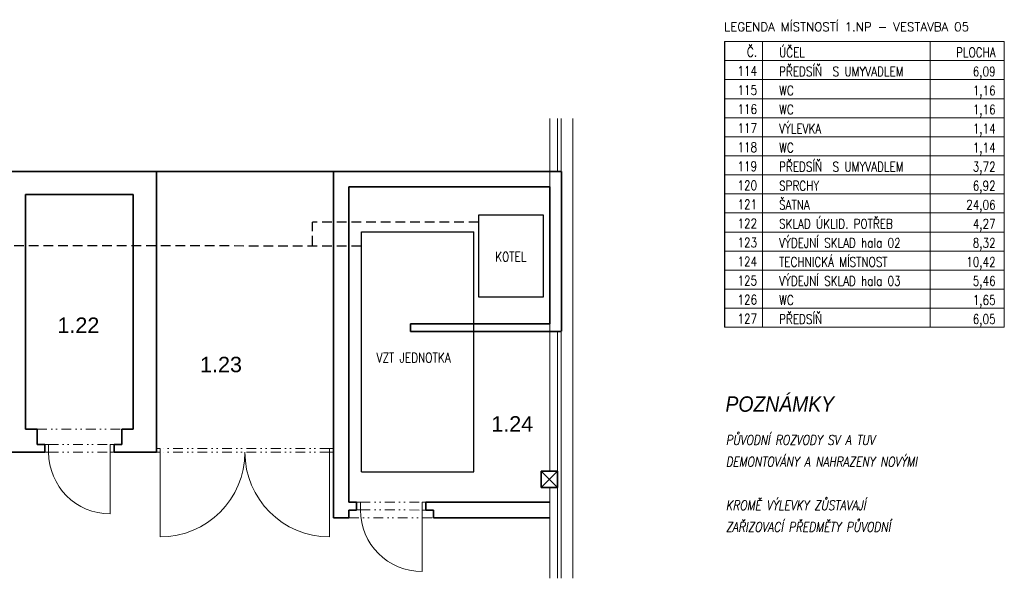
# Model space of a CAD drawing. Header units: millimetres. Extents: x -485339 to 286898, y -1189934 to 1602269.
# Tile 224 of 230: x -207074 to -194288, y 1531422 to 1538680. Entities that reach past the tile are written whole.
import ezdxf
from ezdxf.enums import TextEntityAlignment as Align

# ---------------------------------------------------------------- set-up
doc = ezdxf.new("R2010")
doc.units = ezdxf.units.MM
doc.header["$LTSCALE"] = 10
doc.linetypes.add('DĚLICÍ2', pattern=[15.875, 6.35, -3.175, 0, -3.175, 0, -3.175])
doc.linetypes.add('ČÁRKOVANÁ', pattern=[19.05, 12.7, -6.35])
doc.layers.add('KONDENZÁT', color=40, linetype='ČÁRKOVANÁ')
for name, color, linetype, lineweight in [('N_popis', 10, 'Continuous', 18), ('POPISY_L', 7, 'Continuous', 15), ('St__otvory_dveře', 40, 'Continuous', 18), ('St_lehký obvodový plášť', 152, 'Continuous', 18), ('St_plocha_místnosti', 250, 'Continuous', 18), ('St_popis', 250, 'Continuous', 18), ('St_sloupy_konstrukce haly', 5, 'Continuous', 35), ('St_sloupy_opláštění_půdorys', 25, 'Continuous', 35), ('St_čáry_nad', 250, 'DĚLICÍ2', 18), ('St_čáry_obrys', 5, 'Continuous', 35), ('St_čáry_plné', 250, 'Continuous', 18), ('ZTI-Popis1', 3, 'Continuous', 25)]:
    doc.layers.add(name, color=color, linetype=linetype, lineweight=lineweight)
doc.styles.add('Andy', font='arial.ttf')
doc.styles.add('ROMANS', font='romans.shx', dxfattribs={"width": 0.8})
doc.styles.add('SIMPLEX', font='simplex.shx', dxfattribs={"width": 0.8})
doc.styles.get("Standard").update_dxf_attribs({"font": 'simplex.shx', "width": 0.8})
doc.styles.add('SWIS', font='ariali.ttf')
doc.linetypes.add('ZIGZAG', pattern='A,0.00254,-5.08,[131,ltypeshp.shx,S=5.08,R=0,X=-5.08,Y=0],-10.16,[131,ltypeshp.shx,S=5.08,R=180,X=5.08,Y=0],-5.08', length=20.32254)

msp = doc.modelspace()

# ---------------------------------------------------------------- linework, layer by layer
for p, q in [((-201115.7, 1536139.2), (-201115.7, 1535079.2)), ((-200269.7, 1536139.2), (-201115.7, 1536139.2)), ((-200269.7, 1535079.2), (-200269.7, 1536139.2)), ((-202637.2, 1532806.8), (-202637.2, 1535922, -220)), ((-202637.2, 1535922, -220), (-201177.2, 1535922)), ((-201177.2, 1532806.8), (-201177.2, 1535922)), ((-201115.7, 1535079.2), (-200269.7, 1535079.2)), ((-202637.2, 1532806.8), (-201177.2, 1532806.8))]:
    msp.add_line(p, q)
at = {"layer": 'KONDENZÁT'}
for p, q in [((-201115.7, 1536049.1), (-203272.1, 1536049.1)), ((-203272.1, 1535743.4, -201.5), (-203272.1, 1536049.1)), ((-218006, 1535745.2, -0.3), (-202637.2, 1535743.3, -207.4))]:
    msp.add_line(p, q, dxfattribs=at)
at = {"layer": 'St__otvory_dveře', "color": 250, "ltscale": 2}
for points in [[(-206699.1, 1533060), (-206749.1, 1533060), (-206749.1, 1533160), (-206699.1, 1533160)], [(-205849.1, 1533059.2), (-205899.1, 1533059.2), (-205899.1, 1533159.2), (-205849.1, 1533159.2)], [(-205299.1, 1533059.2), (-205249.1, 1533059.2), (-205249.1, 1533109.2), (-205299.1, 1533109.2)], [(-203049.1, 1533059.2), (-202999.1, 1533059.2), (-202999.1, 1533109.2), (-203049.1, 1533109.2)], [(-202649.1, 1532310), (-202699.1, 1532310), (-202699.1, 1532410), (-202649.1, 1532410)], [(-201799.1, 1532309.2), (-201849.1, 1532309.2), (-201849.1, 1532409.2), (-201799.1, 1532409.2)]]:
    msp.add_lwpolyline(points, close=True, dxfattribs=at)
at = {"layer": 'St__otvory_dveře', "color": 250, "linetype": 'DĚLICÍ2', "ltscale": 2}
for points in [[(-206699.1, 1533160), (-205899.1, 1533159.2)], [(-203049.1, 1533109.2), (-205249.1, 1533109.2)], [(-206699.1, 1533060), (-205899.1, 1533059.2)], [(-203049.1, 1533059.2), (-205249.1, 1533059.2)], [(-202649.1, 1532410), (-201849.1, 1532409.2)], [(-202649.1, 1532310), (-201849.1, 1532309.2)]]:
    msp.add_lwpolyline(points, dxfattribs=at)
at = {"layer": 'St__otvory_dveře', "color": 250, "ltscale": 2}
for points in [[(-205899.1, 1533059.2), (-205899.1, 1532259.2)], [(-205249.1, 1533059.2), (-205249.1, 1531959.2)], [(-203049.1, 1533059.2), (-203049.1, 1531959.2)], [(-201849.1, 1532309.2), (-201849.1, 1531509.2)]]:
    msp.add_lwpolyline(points, dxfattribs=at)
for centre, radius, start, end in [((-205899.1, 1533059.2), 800, 180, 270), ((-205249.1, 1533059.2), 1100, 270, 0), ((-203049.1, 1533059.2), 1100, 180, 270), ((-201849.1, 1532309.2), 800, 180, 270)]:
    msp.add_arc(centre, radius, start, end, dxfattribs=at)
at = {"layer": 'St_lehký obvodový plášť', "color": 250, "ltscale": 2}
for points in [[(-200090.4, 1537397.4), (-200089.4, 1536709.2)], [(-200040.4, 1537397.4), (-200040.4, 1531421.7)], [(-200089.4, 1534629.2), (-200090.4, 1531421.7)]]:
    msp.add_lwpolyline(points, dxfattribs=at)
at = {"layer": 'St_popis', "lineweight": 25}
msp.add_line((-197922.4, 1538395.6), (-197922.4, 1534683.3), dxfattribs=at)
at = {"layer": 'St_popis'}
for p, q in [((-197922.4, 1538395.6), (-194287.6, 1538395.6)), ((-197922.4, 1538148.2), (-194287.6, 1538148.2)), ((-197922.4, 1537900.7), (-194287.6, 1537900.7)), ((-197922.4, 1537653.2), (-194287.6, 1537653.2)), ((-197922.4, 1537653.2), (-194287.6, 1537653.2)), ((-197922.4, 1537653.2), (-194287.6, 1537653.2)), ((-197922.4, 1537405.7), (-194287.6, 1537405.7)), ((-197922.4, 1537158.2), (-194287.6, 1537158.2)), ((-197922.4, 1537158.2), (-194287.6, 1537158.2)), ((-197922.4, 1537158.2), (-194287.6, 1537158.2)), ((-197922.4, 1536910.7), (-194287.6, 1536910.7)), ((-197922.4, 1536663.2), (-194287.6, 1536663.2)), ((-197922.4, 1536663.2), (-194287.6, 1536663.2)), ((-197922.4, 1536663.2), (-194287.6, 1536663.2)), ((-197922.4, 1536415.7), (-194287.6, 1536415.7)), ((-197922.4, 1536168.2), (-194287.6, 1536168.2)), ((-197922.4, 1536168.2), (-194287.6, 1536168.2)), ((-197922.4, 1536168.2), (-194287.6, 1536168.2)), ((-197922.4, 1535920.7), (-194287.6, 1535920.7)), ((-197922.4, 1535673.3), (-194287.6, 1535673.3)), ((-197922.4, 1535673.3), (-194287.6, 1535673.3)), ((-197922.4, 1535673.3), (-194287.6, 1535673.3)), ((-197922.4, 1535425.8), (-194287.6, 1535425.8)), ((-197922.4, 1535425.8), (-194287.6, 1535425.8)), ((-197922.4, 1535425.8), (-194287.6, 1535425.8)), ((-197922.4, 1535178.3), (-194287.6, 1535178.3)), ((-197922.4, 1535178.3), (-194287.6, 1535178.3)), ((-197922.4, 1535178.3), (-194287.6, 1535178.3)), ((-197922.4, 1534930.8), (-194287.6, 1534930.8)), ((-197922.4, 1534930.8), (-194287.6, 1534930.8)), ((-197922.4, 1534930.8), (-194287.6, 1534930.8)), ((-197922.4, 1534683.3), (-194287.6, 1534683.3)), ((-197922.4, 1534683.3), (-194287.6, 1534683.3)), ((-197922.4, 1534683.3), (-194287.6, 1534683.3))]:
    msp.add_line(p, q, dxfattribs=at)
at = {"layer": 'St_popis', "lineweight": 15}
for p, q in [((-197427.4, 1537653.2), (-197427.4, 1538395.6)), ((-195249.4, 1537653.2), (-195249.4, 1538395.6)), ((-194287.6, 1534683.3), (-194287.6, 1538395.6)), ((-197427.4, 1534683.3), (-197427.4, 1538148.2)), ((-195249.4, 1534683.3), (-195249.4, 1538148.2))]:
    msp.add_line(p, q, dxfattribs=at)
at = {"layer": 'St_sloupy_konstrukce haly', "color": 250, "linetype": 'ZIGZAG', "ltscale": 0.5}
msp.add_lwpolyline([(-202999.1, 1536709.2), (-205299.1, 1536709.2)], dxfattribs=at)
at = {"layer": 'St_sloupy_opláštění_půdorys', "color": 250, "ltscale": 2}
msp.add_lwpolyline([(-200090.4, 1532603.5), (-200090.4, 1532813.5), (-200300.4, 1532813.5), (-200300.4, 1532603.5)], close=True, dxfattribs=at)
for points in [[(-200300.4, 1532603.5), (-200090.4, 1532813.5)], [(-200300.4, 1532813.5), (-200090.4, 1532603.5)]]:
    msp.add_lwpolyline(points, dxfattribs=at)
at = {"layer": 'St_čáry_nad', "color": 250, "ltscale": 2}
for points in [[(-206849.1, 1533359.2), (-205749.1, 1533359.2)], [(-202799.1, 1532209.2), (-201699.1, 1532209.2)]]:
    msp.add_lwpolyline(points, dxfattribs=at)
at = {"layer": 'St_čáry_obrys', "color": 250, "ltscale": 2}
for points in [[(-205299.1, 1536709.2), (-215989.1, 1536709.2)], [(-205299.1, 1533059.2), (-205299.1, 1536709.2)], [(-202999.1, 1532209.2), (-202999.1, 1536709.2)], [(-202799.1, 1532409.2), (-202799.1, 1536509.2)], [(-206999.1, 1533359.2), (-206999.1, 1536409.2)], [(-205599.1, 1536409.2), (-206999.1, 1536409.2)], [(-205599.1, 1533359.2), (-205599.1, 1536409.2)], [(-201999.1, 1534629.2), (-201999.1, 1534729.2)], [(-206849.1, 1533359.2), (-206999.1, 1533359.2)], [(-206849.1, 1533159.2), (-206849.1, 1533359.2)], [(-205599.1, 1533359.2), (-205749.1, 1533359.2)], [(-205749.1, 1533159.2), (-205749.1, 1533359.2)], [(-206849.1, 1533159.2), (-206749.1, 1533159.2)], [(-206749.1, 1533059.2), (-206749.1, 1533159.2)], [(-205849.1, 1533059.2), (-205849.1, 1533159.2)], [(-205849.1, 1533059.2), (-205849.1, 1533159.2)], [(-205749.1, 1533159.2), (-205849.1, 1533159.2)], [(-206749.1, 1533059.2), (-207349.1, 1533059.2)], [(-205299.1, 1533059.2), (-205849.1, 1533059.2)], [(-202699.1, 1532307.6), (-202699.1, 1532407.6)], [(-201999.1, 1532409.2), (-201999.1, 1532409.4)], [(-201799.1, 1532307.6), (-201799.1, 1532407.6)], [(-201799.1, 1532307.6), (-201799.1, 1532407.6)], [(-202799.1, 1532309.2), (-202799.1, 1532209.2)], [(-202799.1, 1532309.2), (-202699.1, 1532309.2)], [(-201699.1, 1532309.2), (-201799.1, 1532309.2)], [(-201699.1, 1532309.2), (-201699.1, 1532209.2)]]:
    msp.add_lwpolyline(points, dxfattribs=at)
at = {"layer": 'St_čáry_obrys', "color": 250}
for points in [[(-202999.1, 1536709.2), (-200039.4, 1536709.2)], [(-200039.4, 1536709.2), (-200039.4, 1534631.6)], [(-202799.1, 1536509.2), (-200189.4, 1536509.2)], [(-200189.4, 1534729.2), (-200189.4, 1536509.2)], [(-201999.1, 1534729.2), (-200189.4, 1534729.2)], [(-201999.1, 1534629.2), (-200039.4, 1534629.2)], [(-202799.1, 1532409.2), (-202699.1, 1532409.2)], [(-201799.1, 1532409.2), (-200190.4, 1532409.2)], [(-202999.1, 1532209.2), (-202799.1, 1532209.2)], [(-201699.1, 1532209.2), (-200190.4, 1532209.2)]]:
    msp.add_lwpolyline(points, dxfattribs=at)
at = {"layer": 'St_čáry_plné', "color": 250, "ltscale": 2}
for points in [[(-200190.4, 1537397.4), (-200190.4, 1532813.5)], [(-199890.4, 1537397.4), (-199890.4, 1531421.7)], [(-200190.4, 1532603.5), (-200190.4, 1531421.7)]]:
    msp.add_lwpolyline(points, dxfattribs=at)

# ---------------------------------------------------------------- texts
at = {"layer": 'N_popis', "lineweight": 15, "style": 'ROMANS', "width": 0.8}
msp.add_text('VÝLEVKA', height=123.75, rotation=0.00269, dxfattribs=at).set_placement((-197212.4, 1537202.5))
at = {"layer": 'POPISY_L', "color": 0, "style": 'SWIS', "width": 0.9}
msp.add_text('POZNÁMKY', height=200, dxfattribs=at).set_placement((-197908.6, 1533525.6), align=Align.BOTTOM_LEFT)
at = {"layer": 'POPISY_L', "color": 0, "lineweight": 15, "style": 'SIMPLEX', "oblique": 10, "width": 0.8}
for s, p in [('PŮVODNÍ ROZVODY SV A TUV ', (-197905.4, 1533156)), ('DEMONTOVÁNY A NAHRAZENY NOVÝMI', (-197905.4, 1532873.6)), ('KROMĚ VÝLEVKY ZŮSTAVAJÍ ', (-197905.4, 1532308.7)), ('ZAŘIZOVACÍ PŘEDMĚTY PŮVODNÍ', (-197905.4, 1532026.3))]:
    msp.add_text(s, height=125, dxfattribs=at).set_placement(p)
at = {"layer": 'St_plocha_místnosti', "color": 250, "ltscale": 2, "style": 'Andy'}
for s, p in [('1.22', (-206583.8, 1534610.3)), ('1.23', (-204731.6, 1534099.7)), ('1.24', (-200949.6, 1533328.1))]:
    msp.add_text(s, height=200, dxfattribs=at).set_placement(p)
at = {"layer": 'St_popis', "lineweight": 15, "style": 'ROMANS', "width": 0.8}
for s, p in [('Č.', (-197497.8, 1538197.7)), ('PLOCHA', (-194400.3, 1538192.8)), ('114', (-197497.8, 1537950.2)), ('6,09', (-194400.3, 1537945.3)), ('115', (-197497.8, 1537702.7)), ('1,16', (-194400.3, 1537697.8)), ('116', (-197497.8, 1537455.2)), ('1,16', (-194400.3, 1537450.3)), ('117', (-197497.8, 1537207.7)), ('1,14', (-194400.3, 1537202.8)), ('118', (-197497.8, 1536960.2)), ('1,14', (-194400.3, 1536955.3)), ('119', (-197497.8, 1536712.7)), ('3,72', (-194400.3, 1536707.8)), ('120', (-197497.8, 1536465.2)), ('6,92', (-194400.3, 1536460.3)), ('121', (-197497.8, 1536217.7)), ('24,06', (-194400.3, 1536212.9)), ('122', (-197497.8, 1535970.2)), ('4,27', (-194400.3, 1535965.4)), ('123', (-197497.8, 1535722.8)), ('8,32', (-194400.3, 1535717.9)), ('124', (-197497.8, 1535475.3)), ('10,42', (-194400.3, 1535470.4)), ('125', (-197497.8, 1535227.8)), ('5,46', (-194400.3, 1535222.9)), ('126', (-197497.8, 1534980.3)), ('1,65', (-194400.3, 1534975.4)), ('127', (-197497.8, 1534732.8)), ('6,05', (-194400.3, 1534727.9))]:
    msp.add_text(s, height=123.75, rotation=0.00269, dxfattribs=at).set_placement(p, align=Align.RIGHT)
for s, height, p in [('ÚČEL', 123.75, (-197212.4, 1538192.4)), ('PŘEDSÍŇ  S UMYVADLEM', 123.748, (-197212.4, 1537945)), ('WC', 123.75, (-197212.4, 1537697.5)), ('WC', 123.75, (-197212.4, 1537450)), ('WC', 123.75, (-197212.4, 1536955)), ('PŘEDSÍŇ  S UMYVADLEM', 123.748, (-197212.4, 1536707.5)), ('SPRCHY', 123.75, (-197212.4, 1536460)), ('ŠATNA ', 123.75, (-197212.4, 1536212.5)), ('SKLAD ÚKLID. POTŘEB', 123.748, (-197212.4, 1535965)), ('VÝDEJNÍ SKLAD hala 02', 123.748, (-197212.4, 1535717.5)), ('TECHNICKÁ MÍSTNOST', 123.748, (-197212.4, 1535470.1)), ('VÝDEJNÍ SKLAD hala 03', 123.748, (-197212.4, 1535222.6)), ('WC', 123.75, (-197212.4, 1534975.1)), ('PŘEDSÍŇ', 123.75, (-197212.4, 1534727.6))]:
    msp.add_text(s, height=height, rotation=0.00269, dxfattribs=at).set_placement(p)
at = {"layer": 'St_popis', "insert": (-197928.3, 1538643.1), "char_height": 112.5, "attachment_point": 1, "style": 'Andy'}
msp.add_mtext('\\fromand|b0|i0|c0|p0;LEGENDA MÍSTNOSTÍ 1.NP - VESTAVBA 05', dxfattribs=at)
at = {"layer": 'ZTI-Popis1', "color": 1, "lineweight": 30, "width": 0.8}
for s, p in [('KOTEL', (-200900.4, 1535536.6)), ('VZT JEDNOTKA', (-202440.9, 1534225.3))]:
    msp.add_text(s, height=125, dxfattribs=at).set_placement(p)

doc.saveas('drawing.dxf')
